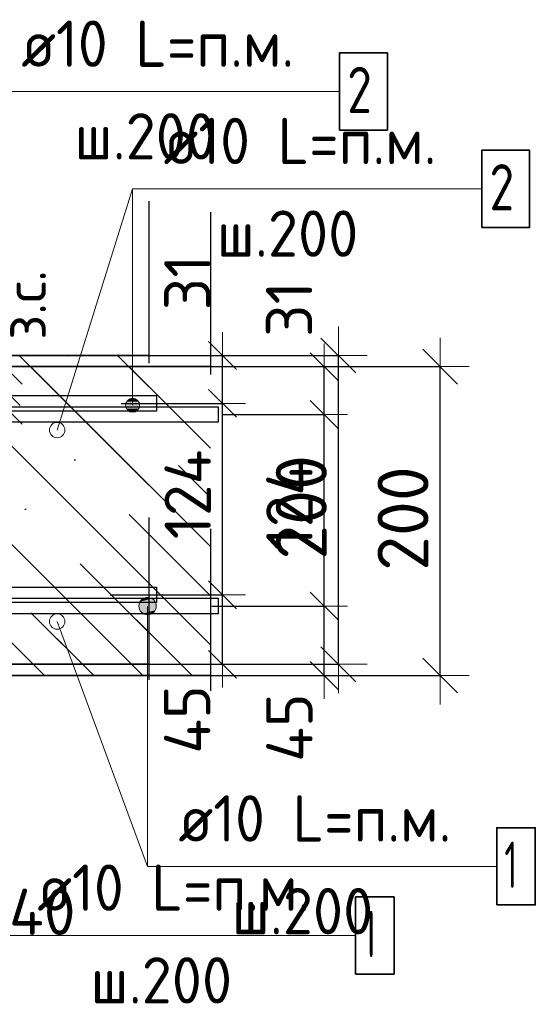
# Model space of a CAD drawing. Header units: metres. Extents: x -38 to 97, y -15 to 21.
# Tile 64 of 184: x 72.538 to 72.872, y 4.268 to 4.906. Entities that reach past the tile are written whole.
import ezdxf

# ---------------------------------------------------------------- set-up
doc = ezdxf.new("R2010")
doc.units = ezdxf.units.M
doc.header["$PDMODE"] = 65
doc.linetypes.add('______4', pattern=[0.135, 0.105, -0.03])
for name, color, linetype, lineweight in [('XR$3$Арм. стержнями верхней зоны', 180, 'Continuous', 35), ('XR$3$Арм. стержнями нижней зоны', 180, 'Continuous', 35), ('XR$3$Арм.стержн. Арматура края', 96, 'Continuous', 35), ('XR$3$Размерная линия (1)', 7, 'Continuous', 13), ('XR$3$Размерная линия_ общее', 7, 'Continuous', 13), ('XR$6$Арм. стержнями верхней зоны', 180, 'Continuous', 35), ('XR$6$Арм. стержнями нижней зоны', 180, 'Continuous', 35), ('XR$6$Арм.стержн. Арматура края', 96, 'Continuous', 35), ('XR$6$Размерная линия (1)', 7, 'Continuous', 13), ('XR$6$Размерная линия_ общее', 7, 'Continuous', 13)]:
    doc.layers.add(name, color=color, linetype=linetype, lineweight=lineweight)
doc.styles.add('ISOCPEUR', font='txt')
doc.dimstyles.new('DIMSTYLE_11', dxfattribs={"dimtxt": 0.033, "dimasz": 0.0375, "dimexe": 0, "dimexo": 0, "dimgap": 0.0165, "dimtad": 2, "dimdec": 0, "dimlfac": 1000, "dimrnd": 1, "dimzin": 12, "dimdsep": 46, "dimtxsty": 'ISOCPEUR', "dimblk1": 'ALL_ML_STRICH', "dimblk2": 'ALL_ML_STRICH', "dimsah": 1, "dimcen": 0, "dimclrd": 7, "dimclre": 256, "dimclrt": 7, "dimadec": 0, "dimazin": 0, "dimtfac": 1, "dimtdec": 0, "dimtix": 1, "dimtmove": 2, "dimatfit": 3, "dimfxl": 0, "dimtvp": 1.2, "dimtzin": 0, "dimlwd": 0, "dimlwe": -3, "dimarcsym": 0})
doc.dimstyles.new('DIMSTYLE_12', dxfattribs={"dimtxt": 0.03, "dimasz": 0.03, "dimexe": 0, "dimexo": 0, "dimgap": 0.015, "dimtad": 2, "dimdec": 0, "dimlfac": 1000, "dimrnd": 1, "dimzin": 12, "dimdsep": 46, "dimtxsty": 'ISOCPEUR', "dimblk1": 'ALL_ML_STRICH', "dimblk2": 'ALL_ML_STRICH', "dimsah": 1, "dimcen": 0, "dimclrd": 7, "dimclre": 256, "dimclrt": 7, "dimadec": 0, "dimazin": 0, "dimtfac": 1, "dimtdec": 0, "dimtix": 1, "dimtmove": 2, "dimatfit": 3, "dimfxl": 0, "dimtzin": 0, "dimlwd": 0, "dimlwe": -3, "dimarcsym": 0})
doc.dimstyles.new('DIMSTYLE_14', dxfattribs={"dimtxt": 0.03, "dimasz": 0.03, "dimexe": 0, "dimexo": 0, "dimgap": 0.015, "dimtad": 2, "dimdec": 0, "dimlfac": 1000, "dimrnd": 1, "dimzin": 12, "dimdsep": 46, "dimtxsty": 'ISOCPEUR', "dimblk1": 'ALL_ML_STRICH', "dimblk2": 'ALL_ML_STRICH', "dimsah": 1, "dimcen": 0, "dimclrd": 7, "dimclre": 256, "dimclrt": 7, "dimadec": 0, "dimazin": 0, "dimtfac": 1, "dimtdec": 0, "dimtix": 1, "dimtmove": 2, "dimatfit": 3, "dimfxl": 0, "dimtvp": 1.2, "dimtzin": 0, "dimlwd": 0, "dimlwe": -3, "dimarcsym": 0})
doc.dimstyles.new('DIMSTYLE_8', dxfattribs={"dimtxt": 0.033, "dimasz": 0.0375, "dimexe": 0, "dimexo": 0, "dimgap": 0.0165, "dimtad": 2, "dimdec": 0, "dimlfac": 1000, "dimrnd": 1, "dimzin": 12, "dimdsep": 46, "dimtxsty": 'ISOCPEUR', "dimblk1": 'ALL_ML_STRICH', "dimblk2": 'ALL_ML_STRICH', "dimsah": 1, "dimcen": 0, "dimclrd": 7, "dimclre": 256, "dimclrt": 7, "dimadec": 0, "dimazin": 0, "dimtfac": 1, "dimtdec": 0, "dimtix": 1, "dimtmove": 2, "dimatfit": 3, "dimfxl": 0, "dimtzin": 0, "dimlwd": 0, "dimlwe": -3, "dimarcsym": 0})
pattern_1 = [(135, (0, 0), (-0.031819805, -0.031819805), [0.4, -0.05, 0, -0.05]), (135, (-0.01591, -0.01591), (-0.031819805, -0.031819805), [0.8, -0.1, 0.1, -0.1])]

# ---------------------------------------------------------------- blocks, each defined once
blk = doc.blocks.new('ALL_ML_STRICH')
at = {"color": 0, "linetype": 'ByBlock', "lineweight": -2}
for p, q in [((0, -0.5), (0, 0.5)), ((-0.3, -0.3), (0.3, 0.3)), ((-1, 0), (0.5, 0))]:
    blk.add_line(p, q, dxfattribs=at)
blk = doc.blocks.new('*D79')
at = {"layer": 'DEFPOINTS', "color": 7, "linetype": 'Continuous', "lineweight": 13, "transparency": 33554687}
for p in [(72.63891, 4.68139), (72.63891, 4.48139), (72.81045, 4.48139)]:
    blk.add_point(p, dxfattribs=at)
at = {"layer": 'XR$3$Размерная линия_ общее', "color": 253, "linetype": 'Continuous', "lineweight": -2, "true_color": 0xa0a0a0, "transparency": 33554687}
for p, q in [((72.65891, 4.68139), (72.81045, 4.68139)), ((72.65891, 4.48139), (72.81045, 4.48139))]:
    blk.add_line(p, q, dxfattribs=at)
at = {"layer": 'XR$3$Размерная линия_ общее', "color": 7, "linetype": 'Continuous', "lineweight": -2, "transparency": 33554687}
blk.add_line((72.81045, 4.48139), (72.81045, 4.68139), dxfattribs=at)
at = {"layer": 'XR$3$Размерная линия_ общее', "color": 7, "linetype": 'Continuous', "lineweight": 13, "transparency": 33554687, "xscale": 0.0375, "yscale": 0.0375, "zscale": 0.0375}
for p, rotation in [((72.81045, 4.68139), 90), ((72.81045, 4.48139), 270)]:
    blk.add_blockref('ALL_ML_STRICH', p, dxfattribs=dict(at, rotation=rotation))
at = {"layer": 'XR$3$Размерная линия_ общее', "color": 7, "linetype": 'Continuous', "lineweight": 13, "transparency": 33554687, "insert": (72.78645, 4.58304), "char_height": 0.033, "width": 0.099, "attachment_point": 5, "rotation": 90, "style": 'ISOCPEUR'}
blk.add_mtext('\\A1;{200}', dxfattribs=at)
blk = doc.blocks.new('*D90')
at = {"layer": 'DEFPOINTS', "color": 7, "linetype": 'Continuous', "lineweight": 13, "transparency": 33554687}
for p in [(72.47266, 4.42139), (72.51262, 4.38139), (72.47266, 4.30616)]:
    blk.add_point(p, dxfattribs=at)
at = {"layer": 'XR$3$Размерная линия (1)', "color": 9, "linetype": 'Continuous', "lineweight": -2, "true_color": 0xc7c7c7, "transparency": 33554687}
for p, q in [((72.47266, 4.40139), (72.47266, 4.30616)), ((72.51262, 4.36139), (72.51262, 4.30616))]:
    blk.add_line(p, q, dxfattribs=at)
at = {"layer": 'XR$3$Размерная линия (1)', "color": 7, "linetype": 'Continuous', "lineweight": -2, "transparency": 33554687}
blk.add_line((72.47266, 4.30616), (72.51262, 4.30616), dxfattribs=at)
at = {"layer": 'XR$3$Размерная линия (1)', "color": 7, "linetype": 'Continuous', "lineweight": 13, "transparency": 33554687, "xscale": 0.03, "yscale": 0.03, "zscale": 0.03, "rotation": 180}
blk.add_blockref('ALL_ML_STRICH', (72.47266, 4.30616), dxfattribs=at)
at = {"layer": 'XR$3$Размерная линия (1)', "color": 7, "linetype": 'Continuous', "lineweight": 13, "transparency": 33554687, "xscale": 0.03, "yscale": 0.03, "zscale": 0.03}
blk.add_blockref('ALL_ML_STRICH', (72.51262, 4.30616), dxfattribs=at)
at = {"layer": 'XR$3$Размерная линия (1)', "color": 7, "linetype": 'Continuous', "lineweight": 13, "transparency": 33554687, "insert": (72.55296, 4.32836), "char_height": 0.03, "width": 0.06, "attachment_point": 5, "style": 'ISOCPEUR'}
blk.add_mtext('\\A1;{40}', dxfattribs=at)
blk = doc.blocks.new('*D160')
at = {"layer": 'DEFPOINTS', "color": 7, "linetype": 'Continuous', "lineweight": 13, "transparency": 33554687}
for p in [(72.48879, 4.68139), (72.48879, 4.65539), (72.52877, 4.65539)]:
    blk.add_point(p, dxfattribs=at)
at = {"layer": 'XR$3$Размерная линия_ общее', "color": 253, "linetype": 'Continuous', "lineweight": -2, "true_color": 0xa0a0a0, "transparency": 33554687}
for p, q in [((72.50879, 4.68139), (72.52877, 4.68139)), ((72.50879, 4.65539), (72.52877, 4.65539))]:
    blk.add_line(p, q, dxfattribs=at)
at = {"layer": 'XR$3$Размерная линия_ общее', "color": 7, "linetype": 'Continuous', "lineweight": -2, "transparency": 33554687}
blk.add_line((72.52877, 4.65539), (72.52877, 4.68139), dxfattribs=at)
at = {"layer": 'XR$3$Размерная линия_ общее', "color": 7, "linetype": 'Continuous', "lineweight": 13, "transparency": 33554687, "xscale": 0.0375, "yscale": 0.0375, "zscale": 0.0375}
for p, rotation in [((72.52877, 4.68139), 90), ((72.52877, 4.65539), 270)]:
    blk.add_blockref('ALL_ML_STRICH', p, dxfattribs=dict(at, rotation=rotation))
at = {"layer": 'XR$3$Размерная линия_ общее', "color": 7, "linetype": 'Continuous', "lineweight": 13, "transparency": 33554687, "insert": (72.52831, 4.69875), "char_height": 0.027, "width": 0.00135, "attachment_point": 1, "rotation": 90, "line_spacing_factor": 0.60241, "style": 'ISOCPEUR'}
blk.add_mtext('з.с.', dxfattribs=at)
at = {"layer": 'XR$3$Размерная линия_ общее', "color": 7, "linetype": 'Continuous', "lineweight": 13, "transparency": 33554687, "insert": (72.50477, 4.71912), "char_height": 0.033, "width": 0.066, "attachment_point": 5, "rotation": 90, "style": 'ISOCPEUR'}
blk.add_mtext('\\A1;{26}', dxfattribs=at)
blk = doc.blocks.new('*D210')
at = {"layer": 'DEFPOINTS', "color": 7, "linetype": 'Continuous', "lineweight": 13, "transparency": 33554687}
for p in [(72.64279, 4.52639), (72.65564, 4.48139), (72.73545, 4.48139)]:
    blk.add_point(p, dxfattribs=at)
at = {"layer": 'XR$3$Размерная линия (1)', "color": 9, "linetype": 'Continuous', "lineweight": -2, "true_color": 0xc7c7c7, "transparency": 33554687}
for p, q in [((72.66279, 4.52639), (72.73545, 4.52639)), ((72.67564, 4.48139), (72.73545, 4.48139))]:
    blk.add_line(p, q, dxfattribs=at)
at = {"layer": 'XR$3$Размерная линия (1)', "color": 7, "linetype": 'Continuous', "lineweight": -2, "transparency": 33554687}
blk.add_line((72.73545, 4.48139), (72.73545, 4.52639), dxfattribs=at)
at = {"layer": 'XR$3$Размерная линия (1)', "color": 7, "linetype": 'Continuous', "lineweight": 13, "transparency": 33554687, "xscale": 0.03, "yscale": 0.03, "zscale": 0.03}
for p, rotation in [((72.73545, 4.52639), 90), ((72.73545, 4.48139), 270)]:
    blk.add_blockref('ALL_ML_STRICH', p, dxfattribs=dict(at, rotation=rotation))
at = {"layer": 'XR$3$Размерная линия (1)', "color": 7, "linetype": 'Continuous', "lineweight": 13, "transparency": 33554687, "insert": (72.71295, 4.44764), "char_height": 0.03, "width": 0.06, "attachment_point": 5, "rotation": 90, "style": 'ISOCPEUR'}
blk.add_mtext('\\A1;{45}', dxfattribs=at)
blk = doc.blocks.new('*D211')
at = {"layer": 'DEFPOINTS', "color": 7, "linetype": 'Continuous', "lineweight": 13, "transparency": 33554687}
for p in [(72.64982, 4.65039), (72.64279, 4.52639), (72.73545, 4.52639)]:
    blk.add_point(p, dxfattribs=at)
at = {"layer": 'XR$3$Размерная линия (1)', "color": 9, "linetype": 'Continuous', "lineweight": -2, "true_color": 0xc7c7c7, "transparency": 33554687}
for p, q in [((72.66982, 4.65039), (72.73545, 4.65039)), ((72.66279, 4.52639), (72.73545, 4.52639))]:
    blk.add_line(p, q, dxfattribs=at)
at = {"layer": 'XR$3$Размерная линия (1)', "color": 7, "linetype": 'Continuous', "lineweight": -2, "transparency": 33554687}
blk.add_line((72.73545, 4.52639), (72.73545, 4.65039), dxfattribs=at)
at = {"layer": 'XR$3$Размерная линия (1)', "color": 7, "linetype": 'Continuous', "lineweight": 13, "transparency": 33554687, "xscale": 0.03, "yscale": 0.03, "zscale": 0.03}
for p, rotation in [((72.73545, 4.65039), 90), ((72.73545, 4.52639), 270)]:
    blk.add_blockref('ALL_ML_STRICH', p, dxfattribs=dict(at, rotation=rotation))
at = {"layer": 'XR$3$Размерная линия (1)', "color": 7, "linetype": 'Continuous', "lineweight": 13, "transparency": 33554687, "insert": (72.71295, 4.59139), "char_height": 0.03, "width": 0.09, "attachment_point": 5, "rotation": 90, "style": 'ISOCPEUR'}
blk.add_mtext('\\A1;{124}', dxfattribs=at)
blk = doc.blocks.new('*D212')
at = {"layer": 'DEFPOINTS', "color": 7, "linetype": 'Continuous', "lineweight": 13, "transparency": 33554687}
for p in [(72.63195, 4.68139), (72.64982, 4.65039), (72.73545, 4.65039)]:
    blk.add_point(p, dxfattribs=at)
at = {"layer": 'XR$3$Размерная линия (1)', "color": 9, "linetype": 'Continuous', "lineweight": -2, "true_color": 0xc7c7c7, "transparency": 33554687}
for p, q in [((72.65195, 4.68139), (72.73545, 4.68139)), ((72.66982, 4.65039), (72.73545, 4.65039))]:
    blk.add_line(p, q, dxfattribs=at)
at = {"layer": 'XR$3$Размерная линия (1)', "color": 7, "linetype": 'Continuous', "lineweight": -2, "transparency": 33554687}
blk.add_line((72.73545, 4.65039), (72.73545, 4.68139), dxfattribs=at)
at = {"layer": 'XR$3$Размерная линия (1)', "color": 7, "linetype": 'Continuous', "lineweight": 13, "transparency": 33554687, "xscale": 0.03, "yscale": 0.03, "zscale": 0.03}
for p, rotation in [((72.73545, 4.68139), 90), ((72.73545, 4.65039), 270)]:
    blk.add_blockref('ALL_ML_STRICH', p, dxfattribs=dict(at, rotation=rotation))
at = {"layer": 'XR$3$Размерная линия (1)', "color": 7, "linetype": 'Continuous', "lineweight": 13, "transparency": 33554687, "insert": (72.71272, 4.71868), "char_height": 0.03, "width": 0.06, "attachment_point": 5, "rotation": 90, "style": 'ISOCPEUR'}
blk.add_mtext('\\A1;{31}', dxfattribs=at)
blk = doc.blocks.new('*D755')
at = {"layer": 'DEFPOINTS', "color": 7, "linetype": 'Continuous', "lineweight": 13, "transparency": 33554687}
for p in [(72.57307, 4.68864), (72.57307, 4.48864), (72.74461, 4.48864)]:
    blk.add_point(p, dxfattribs=at)
at = {"layer": 'XR$6$Размерная линия_ общее', "color": 253, "linetype": 'Continuous', "lineweight": -2, "true_color": 0xa0a0a0, "transparency": 33554687}
for p, q in [((72.59307, 4.68864), (72.74461, 4.68864)), ((72.59307, 4.48864), (72.74461, 4.48864))]:
    blk.add_line(p, q, dxfattribs=at)
at = {"layer": 'XR$6$Размерная линия_ общее', "color": 7, "linetype": 'Continuous', "lineweight": -2, "transparency": 33554687}
blk.add_line((72.74461, 4.48864), (72.74461, 4.68864), dxfattribs=at)
at = {"layer": 'XR$6$Размерная линия_ общее', "color": 7, "linetype": 'Continuous', "lineweight": 13, "transparency": 33554687, "xscale": 0.0375, "yscale": 0.0375, "zscale": 0.0375}
for p, rotation in [((72.74461, 4.68864), 90), ((72.74461, 4.48864), 270)]:
    blk.add_blockref('ALL_ML_STRICH', p, dxfattribs=dict(at, rotation=rotation))
at = {"layer": 'XR$6$Размерная линия_ общее', "color": 7, "linetype": 'Continuous', "lineweight": 13, "transparency": 33554687, "insert": (72.72061, 4.59029), "char_height": 0.033, "width": 0.099, "attachment_point": 5, "rotation": 90, "style": 'ISOCPEUR'}
blk.add_mtext('\\A1;{200}', dxfattribs=at)
blk = doc.blocks.new('*D839')
at = {"layer": 'DEFPOINTS', "color": 7, "linetype": 'Continuous', "lineweight": 13, "transparency": 33554687}
for p in [(72.57695, 4.53364), (72.5898, 4.48864), (72.66961, 4.48864)]:
    blk.add_point(p, dxfattribs=at)
at = {"layer": 'XR$6$Размерная линия (1)', "color": 9, "linetype": 'Continuous', "lineweight": -2, "true_color": 0xc7c7c7, "transparency": 33554687}
for p, q in [((72.59695, 4.53364), (72.66961, 4.53364)), ((72.6098, 4.48864), (72.66961, 4.48864))]:
    blk.add_line(p, q, dxfattribs=at)
at = {"layer": 'XR$6$Размерная линия (1)', "color": 7, "linetype": 'Continuous', "lineweight": -2, "transparency": 33554687}
blk.add_line((72.66961, 4.48864), (72.66961, 4.53364), dxfattribs=at)
at = {"layer": 'XR$6$Размерная линия (1)', "color": 7, "linetype": 'Continuous', "lineweight": 13, "transparency": 33554687, "xscale": 0.03, "yscale": 0.03, "zscale": 0.03}
for p, rotation in [((72.66961, 4.53364), 90), ((72.66961, 4.48864), 270)]:
    blk.add_blockref('ALL_ML_STRICH', p, dxfattribs=dict(at, rotation=rotation))
at = {"layer": 'XR$6$Размерная линия (1)', "color": 7, "linetype": 'Continuous', "lineweight": 13, "transparency": 33554687, "insert": (72.64675, 4.4529), "char_height": 0.03, "width": 0.06, "attachment_point": 5, "rotation": 90, "style": 'ISOCPEUR'}
blk.add_mtext('\\A1;{45}', dxfattribs=at)
blk = doc.blocks.new('*D840')
at = {"layer": 'DEFPOINTS', "color": 7, "linetype": 'Continuous', "lineweight": 13, "transparency": 33554687}
for p in [(72.58398, 4.65764), (72.57695, 4.53364), (72.66961, 4.53364)]:
    blk.add_point(p, dxfattribs=at)
at = {"layer": 'XR$6$Размерная линия (1)', "color": 9, "linetype": 'Continuous', "lineweight": -2, "true_color": 0xc7c7c7, "transparency": 33554687}
for p, q in [((72.60398, 4.65764), (72.66961, 4.65764)), ((72.59695, 4.53364), (72.66961, 4.53364))]:
    blk.add_line(p, q, dxfattribs=at)
at = {"layer": 'XR$6$Размерная линия (1)', "color": 7, "linetype": 'Continuous', "lineweight": -2, "transparency": 33554687}
blk.add_line((72.66961, 4.53364), (72.66961, 4.65764), dxfattribs=at)
at = {"layer": 'XR$6$Размерная линия (1)', "color": 7, "linetype": 'Continuous', "lineweight": 13, "transparency": 33554687, "xscale": 0.03, "yscale": 0.03, "zscale": 0.03}
for p, rotation in [((72.66961, 4.65764), 90), ((72.66961, 4.53364), 270)]:
    blk.add_blockref('ALL_ML_STRICH', p, dxfattribs=dict(at, rotation=rotation))
at = {"layer": 'XR$6$Размерная линия (1)', "color": 7, "linetype": 'Continuous', "lineweight": 13, "transparency": 33554687, "insert": (72.64711, 4.59864), "char_height": 0.03, "width": 0.09, "attachment_point": 5, "rotation": 90, "style": 'ISOCPEUR'}
blk.add_mtext('\\A1;{124}', dxfattribs=at)
blk = doc.blocks.new('*D841')
at = {"layer": 'DEFPOINTS', "color": 7, "linetype": 'Continuous', "lineweight": 13, "transparency": 33554687}
for p in [(72.56611, 4.68864), (72.58398, 4.65764), (72.66961, 4.65764)]:
    blk.add_point(p, dxfattribs=at)
at = {"layer": 'XR$6$Размерная линия (1)', "color": 9, "linetype": 'Continuous', "lineweight": -2, "true_color": 0xc7c7c7, "transparency": 33554687}
for p, q in [((72.58611, 4.68864), (72.66961, 4.68864)), ((72.60398, 4.65764), (72.66961, 4.65764))]:
    blk.add_line(p, q, dxfattribs=at)
at = {"layer": 'XR$6$Размерная линия (1)', "color": 7, "linetype": 'Continuous', "lineweight": -2, "transparency": 33554687}
blk.add_line((72.66961, 4.65764), (72.66961, 4.68864), dxfattribs=at)
at = {"layer": 'XR$6$Размерная линия (1)', "color": 7, "linetype": 'Continuous', "lineweight": 13, "transparency": 33554687, "xscale": 0.03, "yscale": 0.03, "zscale": 0.03}
for p, rotation in [((72.66961, 4.68864), 90), ((72.66961, 4.65764), 270)]:
    blk.add_blockref('ALL_ML_STRICH', p, dxfattribs=dict(at, rotation=rotation))
at = {"layer": 'XR$6$Размерная линия (1)', "color": 7, "linetype": 'Continuous', "lineweight": 13, "transparency": 33554687, "insert": (72.64687, 4.73593), "char_height": 0.03, "width": 0.06, "attachment_point": 5, "rotation": 90, "style": 'ISOCPEUR'}
blk.add_mtext('\\A1;{31}', dxfattribs=at)

msp = doc.modelspace()

# ---------------------------------------------------------------- hatches: boundary and pattern name
at = {"linetype": 'Continuous', "lineweight": 13, "transparency": 33554687}
h = msp.add_hatch(dxfattribs=at)
h.set_pattern_fill('__________540', scale=0.015, style=0, pattern_type=2)
h.set_pattern_definition(pattern_1)
h.paths.add_polyline_path([(72.15831, 4.68864), (72.15831, 4.48864), (72.62198, 4.48864), (72.62198, 4.68864)], flags=0)
at = {"linetype": 'Continuous', "lineweight": 25, "transparency": 33554687}
h = msp.add_hatch(dxfattribs=at)
h.set_pattern_fill('__________540', scale=0.015, style=0, pattern_type=2)
h.set_pattern_definition(pattern_1)
h.paths.add_polyline_path([(72.51262, 4.68139), (72.51262, 4.48139), (72.66181, 4.48139), (72.66181, 4.68139)], flags=0)
at = {"layer": 'XR$3$Арм. стержнями верхней зоны', "linetype": 'Continuous', "lineweight": 13, "transparency": 33554687}
for points in [[(72.60918, 4.66026), (72.61368, 4.66026), (72.61143, 4.66089)], [(72.6153, 4.65864), (72.60756, 4.65864), (72.60693, 4.65639)], [(72.6153, 4.65864), (72.60693, 4.65639), (72.61593, 4.65639)], [(72.61593, 4.65639), (72.60693, 4.65639), (72.60756, 4.65414)], [(72.61368, 4.66026), (72.60918, 4.66026), (72.60756, 4.65864)], [(72.61368, 4.66026), (72.60756, 4.65864), (72.6153, 4.65864)], [(72.61593, 4.65639), (72.60756, 4.65414), (72.6153, 4.65414)], [(72.6153, 4.65414), (72.60756, 4.65414), (72.60918, 4.65252)], [(72.6153, 4.65414), (72.60918, 4.65252), (72.61368, 4.65252)], [(72.61368, 4.65252), (72.60918, 4.65252), (72.61143, 4.65189)]]:
    msp.add_hatch(color=7, dxfattribs=at).paths.add_polyline_path(points)
at = {"layer": 'XR$3$Арм. стержнями нижней зоны', "linetype": 'Continuous', "lineweight": 13, "transparency": 33554687}
for points in [[(72.61547, 4.52639), (72.62672, 4.52639), (72.62593, 4.52921)], [(72.61547, 4.52639), (72.62593, 4.52921), (72.61626, 4.52921)], [(72.61626, 4.52921), (72.62593, 4.52921), (72.62391, 4.53123)], [(72.61626, 4.52921), (72.62391, 4.53123), (72.61828, 4.53123)], [(72.61828, 4.53123), (72.62391, 4.53123), (72.62109, 4.53202)], [(72.61626, 4.52358), (72.62672, 4.52639), (72.61547, 4.52639)], [(72.61626, 4.52358), (72.62593, 4.52358), (72.62672, 4.52639)], [(72.61828, 4.52156), (72.62593, 4.52358), (72.61626, 4.52358)], [(72.61828, 4.52156), (72.62391, 4.52156), (72.62593, 4.52358)], [(72.62391, 4.52156), (72.61828, 4.52156), (72.62109, 4.52077)]]:
    msp.add_hatch(color=7, dxfattribs=at).paths.add_polyline_path(points)

# ---------------------------------------------------------------- linework, layer by layer
at = {"color": 7, "linetype": 'Continuous', "lineweight": 13, "transparency": 33554687}
for p, q in [((72.56259, 4.64034), (72.61143, 4.79656)), ((72.56262, 4.51634), (72.62109, 4.35782))]:
    msp.add_line(p, q, dxfattribs=at)
at = {"color": 7, "linetype": '______4', "lineweight": 25, "transparency": 33554687}
for p, q in [((72.62198, 4.78864), (72.62198, 4.38864)), ((72.66181, 4.78139), (72.66181, 4.38139))]:
    msp.add_line(p, q, dxfattribs=at)
at = {"color": 7, "linetype": 'Continuous', "lineweight": 35, "transparency": 33554687}
for p, q in [((72.62198, 4.68864), (72.15831, 4.68864)), ((72.66181, 4.68139), (72.51262, 4.68139)), ((72.4083, 4.48864), (72.62198, 4.48864)), ((72.51262, 4.48139), (72.66181, 4.48139))]:
    msp.add_line(p, q, dxfattribs=at)
at = {"color": 7, "linetype": 'Continuous', "lineweight": 13, "transparency": 33554687}
for centre in [(72.56259, 4.64034), (72.56262, 4.51634)]:
    msp.add_circle(centre, 0.005, dxfattribs=at)
at = {"layer": 'XR$3$Арм. стержнями верхней зоны', "color": 7, "linetype": 'Continuous', "lineweight": 13, "transparency": 33554687}
for p, q in [((72.61143, 4.79656), (72.83743, 4.79656)), ((72.61143, 4.79656), (72.61143, 4.65639)), ((72.61143, 4.66089), (72.61143, 4.66089)), ((72.60693, 4.65639), (72.60693, 4.65639)), ((72.61593, 4.65639), (72.61593, 4.65639)), ((72.61143, 4.65189), (72.61143, 4.65189))]:
    msp.add_line(p, q, dxfattribs=at)
at = {"layer": 'XR$3$Арм. стержнями верхней зоны', "color": 7, "linetype": 'Continuous', "lineweight": 35, "transparency": 33554687}
msp.add_lwpolyline([(72.83743, 4.77156), (72.86843, 4.77156), (72.86843, 4.82156), (72.83743, 4.82156), (72.83743, 4.77156)], dxfattribs=at)
at = {"layer": 'XR$3$Арм. стержнями верхней зоны', "color": 4, "linetype": 'Continuous', "lineweight": 25, "transparency": 33554687}
msp.add_lwpolyline([(72.28762, 4.65539), (72.66681, 4.65539), (72.66681, 4.64539), (72.28762, 4.64539), (72.28762, 4.65539)], dxfattribs=at)
at = {"layer": 'XR$3$Арм. стержнями верхней зоны', "color": 7, "linetype": 'Continuous', "lineweight": 13, "transparency": 33554687}
msp.add_circle((72.61143, 4.65639), 0.0045, dxfattribs=at)
at = {"layer": 'XR$3$Арм. стержнями нижней зоны', "color": 7, "linetype": 'Continuous', "lineweight": 13, "transparency": 33554687}
for p, q in [((72.62109, 4.53202), (72.62109, 4.53202)), ((72.61547, 4.52639), (72.61547, 4.52639)), ((72.62109, 4.35782), (72.62109, 4.52639)), ((72.62109, 4.52077), (72.62109, 4.52077)), ((72.62672, 4.52639), (72.62672, 4.52639)), ((72.62109, 4.35782), (72.84709, 4.35782))]:
    msp.add_line(p, q, dxfattribs=at)
at = {"layer": 'XR$3$Арм. стержнями нижней зоны', "color": 4, "linetype": 'Continuous', "lineweight": 25, "transparency": 33554687}
msp.add_lwpolyline([(72.28762, 4.53139), (72.66681, 4.53139), (72.66681, 4.52139), (72.28762, 4.52139), (72.28762, 4.53139)], dxfattribs=at)
at = {"layer": 'XR$3$Арм. стержнями нижней зоны', "color": 7, "linetype": 'Continuous', "lineweight": 35, "transparency": 33554687}
msp.add_lwpolyline([(72.84709, 4.33282), (72.87209, 4.33282), (72.87209, 4.38282), (72.84709, 4.38282), (72.84709, 4.33282)], dxfattribs=at)
at = {"layer": 'XR$3$Арм. стержнями нижней зоны', "color": 7, "linetype": 'Continuous', "lineweight": 13, "transparency": 33554687}
msp.add_circle((72.62109, 4.52639), 0.00563, dxfattribs=at)
at = {"layer": 'XR$3$Арм.стержн. Арматура края', "color": 4, "linetype": 'Continuous', "lineweight": 25, "transparency": 33554687}
for points in [[(72.32091, 4.65539), (72.66681, 4.65539), (72.66681, 4.64539)], [(72.66681, 4.64539), (72.32161, 4.64539)], [(72.32161, 4.53139), (72.66681, 4.53139), (72.66681, 4.52139), (72.32091, 4.52139)]]:
    msp.add_lwpolyline(points, dxfattribs=at)
at = {"layer": 'XR$6$Арм. стержнями верхней зоны', "color": 7, "linetype": 'Continuous', "lineweight": 13, "transparency": 33554687}
msp.add_line((72.51933, 4.85955), (72.74533, 4.85955), dxfattribs=at)
at = {"layer": 'XR$6$Арм. стержнями верхней зоны', "color": 7, "linetype": 'Continuous', "lineweight": 35, "transparency": 33554687}
msp.add_lwpolyline([(72.74533, 4.83455), (72.77633, 4.83455), (72.77633, 4.88455), (72.74533, 4.88455), (72.74533, 4.83455)], dxfattribs=at)
at = {"layer": 'XR$6$Арм. стержнями верхней зоны', "color": 4, "linetype": 'Continuous', "lineweight": 25, "transparency": 33554687}
msp.add_lwpolyline([(72.1833, 4.66264), (72.62698, 4.66264), (72.62698, 4.65264), (72.1833, 4.65264), (72.1833, 4.66264)], dxfattribs=at)
at = {"layer": 'XR$6$Арм. стержнями нижней зоны', "color": 7, "linetype": 'Continuous', "lineweight": 13, "transparency": 33554687}
msp.add_line((72.52973, 4.31301), (72.75573, 4.31301), dxfattribs=at)
at = {"layer": 'XR$6$Арм. стержнями нижней зоны', "color": 4, "linetype": 'Continuous', "lineweight": 25, "transparency": 33554687}
msp.add_lwpolyline([(72.1833, 4.53864), (72.62698, 4.53864), (72.62698, 4.52864), (72.1833, 4.52864), (72.1833, 4.53864)], dxfattribs=at)
at = {"layer": 'XR$6$Арм. стержнями нижней зоны', "color": 7, "linetype": 'Continuous', "lineweight": 35, "transparency": 33554687}
msp.add_lwpolyline([(72.75573, 4.28801), (72.78073, 4.28801), (72.78073, 4.33801), (72.75573, 4.33801), (72.75573, 4.28801)], dxfattribs=at)
at = {"layer": 'XR$6$Арм.стержн. Арматура края', "color": 4, "linetype": 'Continuous', "lineweight": 25, "transparency": 33554687}
for points in [[(72.21187, 4.66264), (72.62698, 4.66264), (72.62698, 4.65264), (72.21256, 4.65264)], [(72.21256, 4.53864), (72.62698, 4.53864), (72.62698, 4.52864)], [(72.62698, 4.52864), (72.21187, 4.52864)]]:
    msp.add_lwpolyline(points, dxfattribs=at)

# ---------------------------------------------------------------- texts
at = {"layer": 'XR$3$Арм. стержнями верхней зоны', "color": 7, "linetype": 'Continuous', "lineweight": 25, "transparency": 33554687, "char_height": 0.03, "attachment_point": 7, "style": 'ISOCPEUR'}
for s, insert, width in [('\\W0.94;ø10 L=п.м.', (72.63143, 4.81256), 0.1999831), ('\\W0.78;2', (72.84243, 4.78256), 0.0326407), ('\\W0.95;ш.200 ', (72.66593, 4.75256), 0.1311996)]:
    msp.add_mtext(s, dxfattribs=dict(at, insert=insert, width=width))
at = {"layer": 'XR$3$Арм. стержнями нижней зоны', "color": 7, "linetype": 'Continuous', "lineweight": 25, "transparency": 33554687, "char_height": 0.03, "attachment_point": 7, "style": 'ISOCPEUR'}
for s, insert, width in [('\\W0.94;ø10 L=п.м.', (72.64109, 4.37382), 0.1999831), ('\\W0.56;1', (72.85209, 4.34382), 0.0233333), ('\\W0.95;ш.200 ', (72.67559, 4.31382), 0.1311996)]:
    msp.add_mtext(s, dxfattribs=dict(at, insert=insert, width=width))
at = {"layer": 'XR$6$Арм. стержнями верхней зоны', "color": 7, "linetype": 'Continuous', "lineweight": 25, "transparency": 33554687, "char_height": 0.03, "attachment_point": 7, "style": 'ISOCPEUR'}
for s, insert, width in [('\\W0.94;ø10 L=п.м.', (72.53933, 4.87555), 0.1999831), ('\\W0.78;2', (72.75033, 4.84555), 0.0326407), ('\\W0.95;ш.200 ', (72.57383, 4.81555), 0.1311997)]:
    msp.add_mtext(s, dxfattribs=dict(at, insert=insert, width=width))
at = {"layer": 'XR$6$Арм. стержнями нижней зоны', "color": 7, "linetype": 'Continuous', "lineweight": 25, "transparency": 33554687, "char_height": 0.03, "attachment_point": 7, "style": 'ISOCPEUR'}
for s, insert, width in [('\\W0.94;ø10 L=п.м.', (72.54973, 4.32901), 0.1999831), ('\\W0.56;1', (72.76073, 4.29901), 0.0233333), ('\\W0.95;ш.200 ', (72.58423, 4.26901), 0.1311996)]:
    msp.add_mtext(s, dxfattribs=dict(at, insert=insert, width=width))

# ---------------------------------------------------------------- dimensions: what is measured, and where the dimension line sits
at = {"layer": 'XR$3$Размерная линия (1)', "color": 7, "linetype": 'Continuous', "lineweight": 13, "transparency": 33554687}
for base, p1, p2, dimstyle, picture, middle in [((72.73545, 4.68139), (72.66982, 4.65039), (72.65195, 4.68139), 'DIMSTYLE_14', '*D212', (72.71272, 4.71868)), ((72.73545, 4.65039), (72.66279, 4.52639), (72.66982, 4.65039), 'DIMSTYLE_12', '*D211', (72.71295, 4.59139)), ((72.73545, 4.52639), (72.67564, 4.48139), (72.66279, 4.52639), 'DIMSTYLE_14', '*D210', (72.71295, 4.44764))]:
    dim = msp.add_linear_dim(base=base, p1=p1, p2=p2, angle=90, dimstyle=dimstyle, override={"dimpost": '<>', "dimclrd": 7, "dimclre": 9, "dimclrt": 7, "dimlwd": 0, "dimlwe": 65533}, dxfattribs=at)
    dim.commit()
    dim.dimension.update_dxf_attribs({"geometry": picture, "text_midpoint": middle, "dimtype": 160})
dim = msp.add_linear_dim(base=(72.51262, 4.30616), p1=(72.47266, 4.40139), p2=(72.51262, 4.36139), dimstyle='DIMSTYLE_14', override={"dimpost": '<>', "dimclrd": 7, "dimclre": 9, "dimclrt": 7, "dimlwd": 0, "dimlwe": 65533}, dxfattribs=at)
dim.commit()
dim.dimension.update_dxf_attribs({"geometry": '*D90', "text_midpoint": (72.55296, 4.32836), "dimtype": 160})
at = {"layer": 'XR$3$Размерная линия_ общее', "color": 7, "linetype": 'Continuous', "lineweight": 13, "transparency": 33554687}
dim = msp.add_linear_dim(base=(72.52877, 4.68139), p1=(72.50879, 4.65539), p2=(72.50879, 4.68139), angle=90, text='<>\\Xз.с.', dimstyle='DIMSTYLE_11', override={"dimpost": '<>', "dimclrd": 7, "dimclre": 253, "dimclrt": 7, "dimlwd": 0, "dimlwe": 65533}, dxfattribs=at)
dim.commit()
dim.dimension.update_dxf_attribs({"geometry": '*D160', "text_midpoint": (72.50477, 4.71912), "dimtype": 160})
dim = msp.add_linear_dim(base=(72.81045, 4.68139), p1=(72.65891, 4.48139), p2=(72.65891, 4.68139), angle=90, dimstyle='DIMSTYLE_8', override={"dimpost": '<>', "dimclrd": 7, "dimclre": 253, "dimclrt": 7, "dimlwd": 0, "dimlwe": 65533}, dxfattribs=at)
dim.commit()
dim.dimension.update_dxf_attribs({"geometry": '*D79', "text_midpoint": (72.78645, 4.58304), "dimtype": 160})
at = {"layer": 'XR$6$Размерная линия (1)', "color": 7, "linetype": 'Continuous', "lineweight": 13, "transparency": 33554687}
for base, p1, p2, dimstyle, picture, middle in [((72.66961, 4.68864), (72.60398, 4.65764), (72.58611, 4.68864), 'DIMSTYLE_14', '*D841', (72.64687, 4.73593)), ((72.66961, 4.65764), (72.59695, 4.53364), (72.60398, 4.65764), 'DIMSTYLE_12', '*D840', (72.64711, 4.59864)), ((72.66961, 4.53364), (72.6098, 4.48864), (72.59695, 4.53364), 'DIMSTYLE_14', '*D839', (72.64675, 4.4529))]:
    dim = msp.add_linear_dim(base=base, p1=p1, p2=p2, angle=90, dimstyle=dimstyle, override={"dimpost": '<>', "dimclrd": 7, "dimclre": 9, "dimclrt": 7, "dimlwd": 0, "dimlwe": 65533}, dxfattribs=at)
    dim.commit()
    dim.dimension.update_dxf_attribs({"geometry": picture, "text_midpoint": middle, "dimtype": 160})
at = {"layer": 'XR$6$Размерная линия_ общее', "color": 7, "linetype": 'Continuous', "lineweight": 13, "transparency": 33554687}
dim = msp.add_linear_dim(base=(72.74461, 4.68864), p1=(72.59307, 4.48864), p2=(72.59307, 4.68864), angle=90, dimstyle='DIMSTYLE_8', override={"dimpost": '<>', "dimclrd": 7, "dimclre": 253, "dimclrt": 7, "dimlwd": 0, "dimlwe": 65533}, dxfattribs=at)
dim.commit()
dim.dimension.update_dxf_attribs({"geometry": '*D755', "text_midpoint": (72.72061, 4.59029), "dimtype": 160})

doc.saveas('drawing.dxf')
